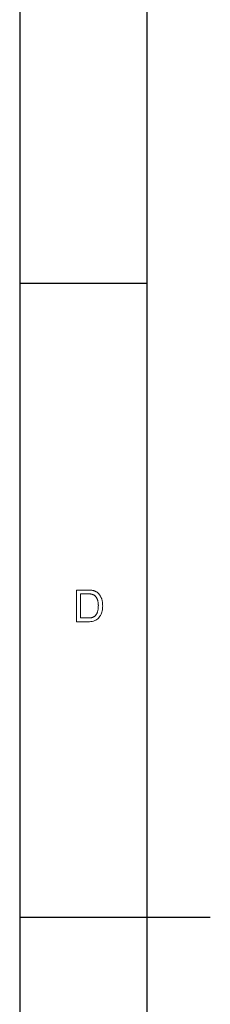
# Model space of a CAD drawing. Header units: millimetres. Extents: x 2163 to 2692, y -1564 to -1190.
# Tile 6 of 48: x 2163 to 2181, y -1386 to -1288. Entities that reach past the tile are written whole.
import ezdxf

# ---------------------------------------------------------------- set-up
doc = ezdxf.new("R2010")
doc.units = ezdxf.units.MM

msp = doc.modelspace()

# ---------------------------------------------------------------- linework, layer by layer
at = {"color": 7, "lineweight": 25}
for p, q in [((2162.54, -1189.809), (2162.54, -1564.029)), ((2175.144, -1201.256), (2175.144, -1549.154))]:
    msp.add_line(p, q, dxfattribs=at)
at = {"color": 7, "lineweight": 25, "ltscale": 0.25}
msp.add_line((2175.14, -1313.919), (2162.54, -1313.919), dxfattribs=at)
at = {"color": 7, "lineweight": 25, "ltscale": 0.375}
msp.add_line((2162.54, -1376.919), (2181.44, -1376.919), dxfattribs=at)
at = {"color": 7, "lineweight": 13}
for points in [[(2168.163, -1344.394), (2169.25, -1344.394), (2169.306, -1344.395), (2169.361, -1344.395), (2169.414, -1344.397), (2169.466, -1344.399), (2169.516, -1344.401), (2169.564, -1344.405), (2169.611, -1344.408), (2169.656, -1344.413), (2169.7, -1344.418), (2169.742, -1344.423), (2169.783, -1344.43), (2169.824, -1344.438), (2169.864, -1344.448), (2169.904, -1344.46), (2169.944, -1344.473), (2169.983, -1344.488), (2170.022, -1344.505), (2170.06, -1344.523), (2170.099, -1344.543), (2170.136, -1344.565), (2170.173, -1344.588), (2170.21, -1344.614), (2170.245, -1344.64), (2170.279, -1344.669), (2170.313, -1344.699), (2170.345, -1344.731), (2170.376, -1344.765), (2170.407, -1344.8), (2170.436, -1344.837), (2170.465, -1344.876), (2170.493, -1344.916), (2170.519, -1344.957), (2170.544, -1344.999), (2170.568, -1345.043), (2170.591, -1345.088), (2170.612, -1345.134), (2170.633, -1345.181), (2170.652, -1345.23), (2170.67, -1345.279), (2170.686, -1345.33), (2170.702, -1345.382), (2170.715, -1345.437), (2170.728, -1345.494), (2170.738, -1345.553), (2170.747, -1345.614), (2170.754, -1345.677), (2170.76, -1345.743), (2170.764, -1345.81), (2170.766, -1345.88), (2170.767, -1345.952), (2170.764, -1346.089), (2170.754, -1346.221), (2170.737, -1346.347), (2170.714, -1346.469), (2170.684, -1346.586), (2170.648, -1346.698), (2170.605, -1346.805), (2170.555, -1346.907), (2170.499, -1347.004), (2170.436, -1347.096), (2170.365, -1347.181), (2170.285, -1347.258), (2170.195, -1347.325), (2170.095, -1347.383), (2169.986, -1347.432), (2169.867, -1347.473), (2169.739, -1347.504), (2169.601, -1347.526), (2169.454, -1347.54), (2169.297, -1347.544), (2168.163, -1347.544)], [(2168.58, -1347.17), (2169.254, -1347.17), (2169.295, -1347.17), (2169.335, -1347.169), (2169.374, -1347.168), (2169.412, -1347.166), (2169.45, -1347.164), (2169.486, -1347.161), (2169.522, -1347.158), (2169.556, -1347.154), (2169.59, -1347.149), (2169.623, -1347.145), (2169.655, -1347.139), (2169.688, -1347.131), (2169.721, -1347.121), (2169.753, -1347.11), (2169.786, -1347.097), (2169.819, -1347.082), (2169.852, -1347.065), (2169.885, -1347.047), (2169.918, -1347.027), (2169.952, -1347.005), (2169.984, -1346.981), (2170.016, -1346.954), (2170.046, -1346.923), (2170.076, -1346.89), (2170.104, -1346.855), (2170.131, -1346.816), (2170.157, -1346.774), (2170.182, -1346.729), (2170.205, -1346.682), (2170.228, -1346.631), (2170.249, -1346.577), (2170.267, -1346.52), (2170.284, -1346.46), (2170.298, -1346.396), (2170.31, -1346.329), (2170.32, -1346.259), (2170.327, -1346.185), (2170.333, -1346.108), (2170.336, -1346.027), (2170.337, -1345.943), (2170.337, -1345.896), (2170.336, -1345.85), (2170.333, -1345.804), (2170.331, -1345.759), (2170.327, -1345.715), (2170.322, -1345.671), (2170.317, -1345.628), (2170.31, -1345.585), (2170.303, -1345.543), (2170.295, -1345.502), (2170.286, -1345.461), (2170.276, -1345.421), (2170.264, -1345.382), (2170.251, -1345.344), (2170.236, -1345.306), (2170.22, -1345.269), (2170.202, -1345.233), (2170.183, -1345.197), (2170.163, -1345.162), (2170.141, -1345.128), (2170.118, -1345.095), (2170.094, -1345.064), (2170.07, -1345.035), (2170.045, -1345.008), (2170.02, -1344.982), (2169.993, -1344.958), (2169.966, -1344.936), (2169.939, -1344.916), (2169.911, -1344.898), (2169.882, -1344.881), (2169.853, -1344.866), (2169.824, -1344.852), (2169.795, -1344.839), (2169.766, -1344.828), (2169.738, -1344.818), (2169.709, -1344.809), (2169.681, -1344.801), (2169.653, -1344.795), (2169.625, -1344.789), (2169.597, -1344.785), (2169.569, -1344.782), (2169.538, -1344.779), (2169.507, -1344.777), (2169.474, -1344.774), (2169.439, -1344.772), (2169.402, -1344.771), (2169.365, -1344.77), (2169.325, -1344.769), (2169.284, -1344.768), (2169.241, -1344.768), (2168.58, -1344.768)]]:
    msp.add_lwpolyline(points, close=True, dxfattribs=at)

doc.saveas('drawing.dxf')
